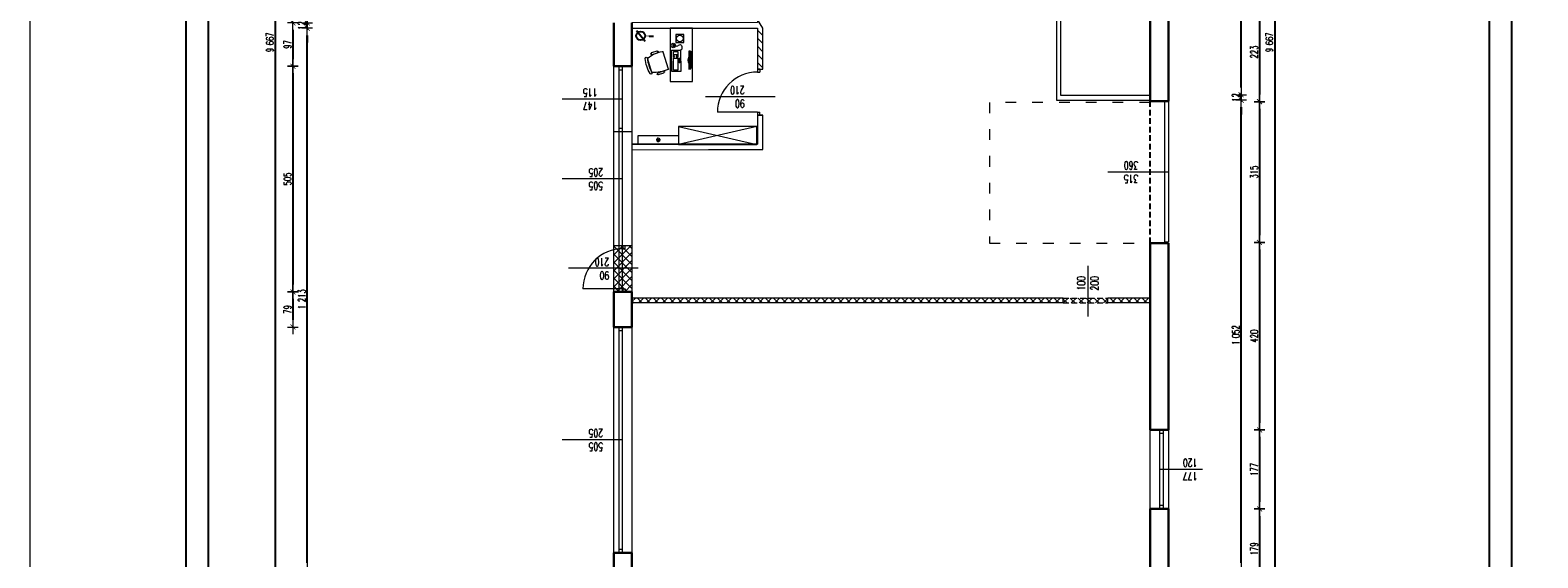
# Model space of a CAD drawing. Header units: millimetres. Extents: x -2948 to 78628, y 64669 to 215420.
# Tile 52 of 256: x 53657 to 57035, y 74375 to 75556. Entities that reach past the tile are written whole.
import ezdxf

# ---------------------------------------------------------------- set-up
doc = ezdxf.new("R2010")
doc.units = ezdxf.units.MM
doc.linetypes.add('ACAD_ISO03W100', pattern=[30, 12, -18])
doc.linetypes.add('HIDDEN', pattern=[9.525, 6.35, -3.175])
for name, color, linetype, lineweight in [('-stolarka', 103, 'Continuous', 13), ('1_OPIS_OKNA', 60, 'Continuous', 13), ('a_meble', 240, 'Continuous', 5), ('meble', 3, 'Continuous', 5), ('NOWE SCIANY', 3, 'Continuous', 13), ('NOWE WYBURZENIA', 1, 'Continuous', 20), ('OPIS', 2, 'Continuous', 13), ('P_WYPOSAZENIE_SANITARNE', 4, 'Continuous', 5), ('POMOC', 1, 'Continuous', 13), ('STOLARKA', 3, 'Continuous', 13), ('stolarka opis', 60, 'Continuous', 13), ('WYMIAR', 5, 'Continuous', 13), ('ŚCIANY', 7, 'Continuous', 30)]:
    doc.layers.add(name, color=color, linetype=linetype, lineweight=lineweight)
doc.layers.add('FORMATKA', color=7, linetype='Continuous')
doc.layers.add('pomocnicza', color=4, linetype='Continuous')
doc.styles.add('style2', font='romans.shx', dxfattribs={"width": 0.7})
doc.dimstyles.new('100', dxfattribs={"dimscale": 80, "dimtxt": 0.2, "dimasz": 0.2, "dimexe": 1.25, "dimexo": 0.625, "dimgap": 0.05, "dimtad": 1, "dimdec": 0, "dimdsep": 46, "dimlunit": 6, "dimtxsty": 'style2', "dimblk1": 'TICK', "dimblk2": 'TICK', "dimsah": 1, "dimcen": 0.2, "dimse1": 1, "dimse2": 1, "dimclrd": 256, "dimclrt": 2, "dimadec": 0, "dimazin": 0, "dimtfac": 1, "dimtdec": 0, "dimtix": 1, "dimtmove": 1, "dimatfit": 0, "dimldrblk": 'DOTSMALL', "dimfxl": 1, "dimtolj": 1, "dimtzin": 0, "dimarcsym": 0})

# ---------------------------------------------------------------- blocks, each defined once
blk = doc.blocks.new('TICK')
at = {"color": 5}
for p, q in [((-1, 0), (1, 0)), ((0, -0.75), (0, 0.75))]:
    blk.add_line(p, q, dxfattribs=at)
at = {"const_width": 0.1}
blk.add_lwpolyline([(-0.35, -0.35), (0.35, 0.35)], dxfattribs=at)
blk = doc.blocks.new('*D801')
at = {"layer": 'Defpoints', "color": 0, "ltscale": 2, "transparency": 16777216}
for p in [(56248.2, 75618.6), (56248.2, 75396.1), (56411.7, 75396.1)]:
    blk.add_point(p, dxfattribs=at)
at = {"layer": 'WYMIAR', "lineweight": -2, "ltscale": 2, "transparency": 16777216}
blk.add_line((56411.7, 75602.6), (56411.7, 75412.1), dxfattribs=at)
at = {"layer": 'WYMIAR', "lineweight": -2, "ltscale": 2, "transparency": 16777216, "xscale": 16, "yscale": 16, "zscale": 16}
for p, rotation in [((56411.7, 75618.6), 90), ((56411.7, 75396.1), 270)]:
    blk.add_blockref('TICK', p, dxfattribs=dict(at, rotation=rotation))
at = {"layer": 'WYMIAR', "color": 2, "ltscale": 2, "transparency": 16777216, "insert": (56399.7, 75507.4), "char_height": 16, "attachment_point": 5, "rotation": 90, "style": 'style2'}
blk.add_mtext('\\A1;223', dxfattribs=at)
blk = doc.blocks.new('_DotSmall')
at = {"layer": 'OPIS', "color": 0, "const_width": 0.5}
blk.add_lwpolyline([(-0.0625, 0, 1), (0.0625, 0, 1)], format="xyb", close=True, dxfattribs=at)
blk = doc.blocks.new('*D802')
at = {"layer": 'Defpoints', "color": 0, "ltscale": 2, "transparency": 16777216}
for p in [(56248.2, 75396.1), (56248.2, 75081.1), (56411.7, 75081.1)]:
    blk.add_point(p, dxfattribs=at)
at = {"layer": 'WYMIAR', "lineweight": -2, "ltscale": 2, "transparency": 16777216}
blk.add_line((56411.7, 75380.1), (56411.7, 75097.1), dxfattribs=at)
at = {"layer": 'WYMIAR', "lineweight": -2, "ltscale": 2, "transparency": 16777216, "xscale": 16, "yscale": 16, "zscale": 16}
for p, rotation in [((56411.7, 75396.1), 90), ((56411.7, 75081.1), 270)]:
    blk.add_blockref('TICK', p, dxfattribs=dict(at, rotation=rotation))
at = {"layer": 'WYMIAR', "color": 2, "ltscale": 2, "transparency": 16777216, "insert": (56399.7, 75238.6), "char_height": 16, "attachment_point": 5, "rotation": 90, "style": 'style2'}
blk.add_mtext('\\A1;315', dxfattribs=at)
blk = doc.blocks.new('*D803')
at = {"layer": 'Defpoints', "color": 0, "ltscale": 2, "transparency": 16777216}
for p in [(56248.2, 75081.1), (56248.2, 74661.6), (56411.7, 74661.6)]:
    blk.add_point(p, dxfattribs=at)
at = {"layer": 'WYMIAR', "lineweight": -2, "ltscale": 2, "transparency": 16777216}
blk.add_line((56411.7, 75065.1), (56411.7, 74677.6), dxfattribs=at)
at = {"layer": 'WYMIAR', "lineweight": -2, "ltscale": 2, "transparency": 16777216, "xscale": 16, "yscale": 16, "zscale": 16}
for p, rotation in [((56411.7, 75081.1), 90), ((56411.7, 74661.6), 270)]:
    blk.add_blockref('TICK', p, dxfattribs=dict(at, rotation=rotation))
at = {"layer": 'WYMIAR', "color": 2, "ltscale": 2, "transparency": 16777216, "insert": (56399.7, 74871.4), "char_height": 16, "attachment_point": 5, "rotation": 90, "style": 'style2'}
blk.add_mtext('\\A1;420', dxfattribs=at)
blk = doc.blocks.new('*D804')
at = {"layer": 'Defpoints', "color": 0, "ltscale": 2, "transparency": 16777216}
for p in [(56248.2, 74661.6), (56248.2, 74484.6), (56411.7, 74484.6)]:
    blk.add_point(p, dxfattribs=at)
at = {"layer": 'WYMIAR', "lineweight": -2, "ltscale": 2, "transparency": 16777216}
blk.add_line((56411.7, 74645.6), (56411.7, 74500.6), dxfattribs=at)
at = {"layer": 'WYMIAR', "lineweight": -2, "ltscale": 2, "transparency": 16777216, "xscale": 16, "yscale": 16, "zscale": 16}
for p, rotation in [((56411.7, 74661.6), 90), ((56411.7, 74484.6), 270)]:
    blk.add_blockref('TICK', p, dxfattribs=dict(at, rotation=rotation))
at = {"layer": 'WYMIAR', "color": 2, "ltscale": 2, "transparency": 16777216, "insert": (56399.7, 74573.1), "char_height": 16, "attachment_point": 5, "rotation": 90, "style": 'style2'}
blk.add_mtext('\\A1;177', dxfattribs=at)
blk = doc.blocks.new('*D805')
at = {"layer": 'Defpoints', "color": 0, "ltscale": 2, "transparency": 16777216}
for p in [(56248.2, 74484.6), (56220.3, 74305.6), (56411.7, 74305.6)]:
    blk.add_point(p, dxfattribs=at)
at = {"layer": 'WYMIAR', "lineweight": -2, "ltscale": 2, "transparency": 16777216}
blk.add_line((56411.7, 74468.6), (56411.7, 74321.6), dxfattribs=at)
at = {"layer": 'WYMIAR', "lineweight": -2, "ltscale": 2, "transparency": 16777216, "xscale": 16, "yscale": 16, "zscale": 16}
for p, rotation in [((56411.7, 74484.6), 90), ((56411.7, 74305.6), 270)]:
    blk.add_blockref('TICK', p, dxfattribs=dict(at, rotation=rotation))
at = {"layer": 'WYMIAR', "color": 2, "ltscale": 2, "transparency": 16777216, "insert": (56399.7, 74395.1), "char_height": 16, "attachment_point": 5, "rotation": 90, "style": 'style2'}
blk.add_mtext('\\A1;179', dxfattribs=at)
blk = doc.blocks.new('*D839')
at = {"layer": 'Defpoints', "color": 0, "ltscale": 2, "transparency": 16777216}
for p in [(54899.8, 75572.6), (54245.7, 75475.6), (54899.8, 75475.6)]:
    blk.add_point(p, dxfattribs=at)
at = {"layer": 'WYMIAR', "lineweight": -2, "ltscale": 2, "transparency": 16777216}
blk.add_line((54245.7, 75556.6), (54245.7, 75491.6), dxfattribs=at)
at = {"layer": 'WYMIAR', "lineweight": -2, "ltscale": 2, "transparency": 16777216, "xscale": 16, "yscale": 16, "zscale": 16}
for p, rotation in [((54245.7, 75572.6), 90), ((54245.7, 75475.6), 270)]:
    blk.add_blockref('TICK', p, dxfattribs=dict(at, rotation=rotation))
at = {"layer": 'WYMIAR', "color": 2, "ltscale": 2, "transparency": 16777216, "insert": (54233.7, 75524.1), "char_height": 16, "attachment_point": 5, "rotation": 90, "style": 'style2'}
blk.add_mtext('\\A1;97', dxfattribs=at)
blk = doc.blocks.new('*D840')
at = {"layer": 'Defpoints', "color": 0, "ltscale": 2, "transparency": 16777216}
for p in [(54899.8, 75475.6), (54245.7, 74970.6), (54899.8, 74970.6)]:
    blk.add_point(p, dxfattribs=at)
at = {"layer": 'WYMIAR', "lineweight": -2, "ltscale": 2, "transparency": 16777216}
blk.add_line((54245.7, 75459.6), (54245.7, 74986.6), dxfattribs=at)
at = {"layer": 'WYMIAR', "lineweight": -2, "ltscale": 2, "transparency": 16777216, "xscale": 16, "yscale": 16, "zscale": 16}
for p, rotation in [((54245.7, 75475.6), 90), ((54245.7, 74970.6), 270)]:
    blk.add_blockref('TICK', p, dxfattribs=dict(at, rotation=rotation))
at = {"layer": 'WYMIAR', "color": 2, "ltscale": 2, "transparency": 16777216, "insert": (54233.7, 75223.1), "char_height": 16, "attachment_point": 5, "rotation": 90, "style": 'style2'}
blk.add_mtext('\\A1;505', dxfattribs=at)
blk = doc.blocks.new('*D841')
at = {"layer": 'Defpoints', "color": 0, "ltscale": 2, "transparency": 16777216}
for p in [(54899.8, 74970.6), (54245.7, 74891.6), (54899.8, 74891.6)]:
    blk.add_point(p, dxfattribs=at)
at = {"layer": 'WYMIAR', "lineweight": -2, "ltscale": 2, "transparency": 16777216}
blk.add_line((54245.7, 74954.6), (54245.7, 74907.6), dxfattribs=at)
at = {"layer": 'WYMIAR', "lineweight": -2, "ltscale": 2, "transparency": 16777216, "xscale": 16, "yscale": 16, "zscale": 16}
for p, rotation in [((54245.7, 74970.6), 90), ((54245.7, 74891.6), 270)]:
    blk.add_blockref('TICK', p, dxfattribs=dict(at, rotation=rotation))
at = {"layer": 'WYMIAR', "color": 2, "ltscale": 2, "transparency": 16777216, "insert": (54233.7, 74931.1), "char_height": 16, "attachment_point": 5, "rotation": 90, "style": 'style2'}
blk.add_mtext('\\A1;79', dxfattribs=at)
blk = doc.blocks.new('*D912')
at = {"layer": 'Defpoints', "color": 0, "ltscale": 2, "transparency": 16777216}
for p in [(56234.2, 80362.6), (56234.2, 70695.6), (56445.8, 70695.6)]:
    blk.add_point(p, dxfattribs=at)
at = {"layer": 'WYMIAR', "lineweight": -2, "ltscale": 2, "transparency": 16777216}
blk.add_line((56445.8, 80346.6), (56445.8, 70711.6), dxfattribs=at)
at = {"layer": 'WYMIAR', "lineweight": -2, "ltscale": 2, "transparency": 16777216, "xscale": 16, "yscale": 16, "zscale": 16}
for p, rotation in [((56445.8, 80362.6), 90), ((56445.8, 70695.6), 270)]:
    blk.add_blockref('TICK', p, dxfattribs=dict(at, rotation=rotation))
at = {"layer": 'WYMIAR', "color": 2, "ltscale": 2, "transparency": 16777216, "insert": (56433.8, 75529.1), "char_height": 16, "attachment_point": 5, "rotation": 90, "style": 'style2'}
blk.add_mtext('\\A1;9\xa0667', dxfattribs=at)
blk = doc.blocks.new('*D915')
at = {"layer": 'Defpoints', "color": 0, "ltscale": 2, "transparency": 16777216}
for p in [(54206.5, 80362.6), (54948.5, 80362.6), (54948.5, 70695.6)]:
    blk.add_point(p, dxfattribs=at)
at = {"layer": 'WYMIAR', "lineweight": -2, "ltscale": 2, "transparency": 16777216}
blk.add_line((54206.5, 70711.6), (54206.5, 80346.6), dxfattribs=at)
at = {"layer": 'WYMIAR', "lineweight": -2, "ltscale": 2, "transparency": 16777216, "xscale": 16, "yscale": 16, "zscale": 16}
for p, rotation in [((54206.5, 80362.6), 90.00020786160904), ((54206.5, 70695.6), 270.0002078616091)]:
    blk.add_blockref('TICK', p, dxfattribs=dict(at, rotation=rotation))
at = {"layer": 'WYMIAR', "color": 2, "ltscale": 2, "transparency": 16777216, "insert": (54194.1, 75529.1), "char_height": 16, "attachment_point": 5, "rotation": 90.0002, "style": 'style2'}
blk.add_mtext('\\A1;9\xa0667', dxfattribs=at)
blk = doc.blocks.new('*D1104')
at = {"layer": 'Defpoints', "color": 0, "ltscale": 2, "transparency": 16777216}
for p in [(54277.7, 75560.6), (55005.5, 75560.6), (55015.9, 74347.6)]:
    blk.add_point(p, dxfattribs=at)
at = {"layer": 'WYMIAR', "lineweight": -2, "ltscale": 2, "transparency": 16777216}
blk.add_line((54277.7, 74363.6), (54277.7, 75544.6), dxfattribs=at)
at = {"layer": 'WYMIAR', "lineweight": -2, "ltscale": 2, "transparency": 16777216, "xscale": 16, "yscale": 16, "zscale": 16}
for p, rotation in [((54277.7, 75560.6), 90), ((54277.7, 74347.6), 270)]:
    blk.add_blockref('TICK', p, dxfattribs=dict(at, rotation=rotation))
at = {"layer": 'WYMIAR', "color": 2, "ltscale": 2, "transparency": 16777216, "insert": (54265.7, 74954.1), "char_height": 16, "attachment_point": 5, "rotation": 90, "style": 'style2'}
blk.add_mtext('\\A1;1\xa0213', dxfattribs=at)
blk = doc.blocks.new('*D1131')
at = {"layer": 'Defpoints', "color": 0, "ltscale": 2, "transparency": 16777216}
for p in [(54277.7, 75572.6), (54990.5, 75572.6), (54990.5, 75560.6)]:
    blk.add_point(p, dxfattribs=at)
at = {"layer": 'WYMIAR', "lineweight": -2, "ltscale": 2, "transparency": 16777216}
for p, q in [((54277.7, 75588.6), (54277.7, 75604.6)), ((54277.7, 75560.6), (54277.7, 75572.6)), ((54277.7, 75544.6), (54277.7, 75528.6))]:
    blk.add_line(p, q, dxfattribs=at)
at = {"layer": 'WYMIAR', "lineweight": -2, "ltscale": 2, "transparency": 16777216, "xscale": 16, "yscale": 16, "zscale": 16}
for p, rotation in [((54277.7, 75572.6), 270), ((54277.7, 75560.6), 90)]:
    blk.add_blockref('TICK', p, dxfattribs=dict(at, rotation=rotation))
at = {"layer": 'WYMIAR', "color": 2, "ltscale": 2, "transparency": 16777216, "insert": (54265.7, 75566.6), "char_height": 16, "attachment_point": 5, "rotation": 90, "style": 'style2'}
blk.add_mtext('\\A1;12', dxfattribs=at)
blk = doc.blocks.new('*D1148')
at = {"layer": 'Defpoints', "color": 0, "ltscale": 2, "transparency": 16777216}
for p in [(56166.5, 75399.6), (56370.7, 75399.6), (56166.5, 74347.6)]:
    blk.add_point(p, dxfattribs=at)
at = {"layer": 'WYMIAR', "lineweight": -2, "ltscale": 2, "transparency": 16777216}
blk.add_line((56370.7, 74363.6), (56370.7, 75383.6), dxfattribs=at)
at = {"layer": 'WYMIAR', "lineweight": -2, "ltscale": 2, "transparency": 16777216, "xscale": 16, "yscale": 16, "zscale": 16}
for p, rotation in [((56370.7, 75399.6), 90), ((56370.7, 74347.6), 270)]:
    blk.add_blockref('TICK', p, dxfattribs=dict(at, rotation=rotation))
at = {"layer": 'WYMIAR', "color": 2, "ltscale": 2, "transparency": 16777216, "insert": (56358.7, 74873.6), "char_height": 16, "attachment_point": 5, "rotation": 90, "style": 'style2'}
blk.add_mtext('\\A1;1\xa0052', dxfattribs=at)
blk = doc.blocks.new('*D1149')
at = {"layer": 'Defpoints', "color": 0, "ltscale": 2, "transparency": 16777216}
for p in [(56166.5, 75411.6), (56370.7, 75411.6), (56166.5, 75399.6)]:
    blk.add_point(p, dxfattribs=at)
at = {"layer": 'WYMIAR', "lineweight": -2, "ltscale": 2, "transparency": 16777216}
for p, q in [((56370.7, 75427.6), (56370.7, 75443.6)), ((56370.7, 75399.6), (56370.7, 75411.6)), ((56370.7, 75383.6), (56370.7, 75367.6))]:
    blk.add_line(p, q, dxfattribs=at)
at = {"layer": 'WYMIAR', "lineweight": -2, "ltscale": 2, "transparency": 16777216, "xscale": 16, "yscale": 16, "zscale": 16}
for p, rotation in [((56370.7, 75411.6), 270), ((56370.7, 75399.6), 90)]:
    blk.add_blockref('TICK', p, dxfattribs=dict(at, rotation=rotation))
at = {"layer": 'WYMIAR', "color": 2, "ltscale": 2, "transparency": 16777216, "insert": (56358.7, 75405.6), "char_height": 16, "attachment_point": 5, "rotation": 90, "style": 'style2'}
blk.add_mtext('\\A1;12', dxfattribs=at)
blk = doc.blocks.new('*D1150')
at = {"layer": 'Defpoints', "color": 0, "ltscale": 2, "transparency": 16777216}
for p in [(56166.5, 75905.6), (56370.7, 75905.6), (56166.5, 75411.6)]:
    blk.add_point(p, dxfattribs=at)
at = {"layer": 'WYMIAR', "lineweight": -2, "ltscale": 2, "transparency": 16777216}
blk.add_line((56370.7, 75427.6), (56370.7, 75889.6), dxfattribs=at)
at = {"layer": 'WYMIAR', "lineweight": -2, "ltscale": 2, "transparency": 16777216, "xscale": 16, "yscale": 16, "zscale": 16}
for p, rotation in [((56370.7, 75905.6), 90), ((56370.7, 75411.6), 270)]:
    blk.add_blockref('TICK', p, dxfattribs=dict(at, rotation=rotation))
at = {"layer": 'WYMIAR', "color": 2, "ltscale": 2, "transparency": 16777216, "insert": (56358.7, 75658.6), "char_height": 16, "attachment_point": 5, "rotation": 90, "style": 'style2'}
blk.add_mtext('\\A1;494', dxfattribs=at)

msp = doc.modelspace()

# ---------------------------------------------------------------- hatches: boundary and pattern name
at = {"layer": 'NOWE SCIANY', "linetype": 'HIDDEN', "ltscale": 2, "true_color": 0x33a319, "transparency": 33554687}
h = msp.add_hatch(dxfattribs=at)
h.set_pattern_fill('ANSI31', color=84, scale=4)
h.set_pattern_definition([(135, (24138.385, -24138.12), (-8.9802561, -8.9802561), [])])
h.paths.add_polyline_path([(55286.5, 75561), (55286.9, 75468.8), (55298.9, 75468.8), (55298.5, 75561)])
at = {"layer": 'NOWE SCIANY', "linetype": 'HIDDEN', "ltscale": 2, "true_color": 0xdb0000, "transparency": 33554687}
h = msp.add_hatch(dxfattribs=at)
h.set_pattern_fill('ANSI37', color=12, scale=4)
h.set_pattern_definition([(135, (24234.67, -23513.256), (-8.9802561, -8.9802561), []), (225, (24234.67, -23513.256), (8.9802561, -8.9802561), [])])
h.paths.add_polyline_path([(54964.5, 75073.6), (54964.5, 74970.6), (55005.5, 74970.6), (55005.5, 75073.6)])
at = {"layer": 'NOWE SCIANY', "ltscale": 2, "true_color": 0xdb0000, "transparency": 33554687}
h = msp.add_hatch(dxfattribs=at)
h.set_pattern_fill('ANSI37', color=12, scale=4)
h.set_pattern_definition([(135, (17962.765, -27595.734), (-8.9802561, -8.9802561), []), (225, (17962.765, -27595.734), (8.9802561, -8.9802561), [])])
h.paths.add_polyline_path([(56071.5, 74956.6), (56071.5, 74945.6), (56166.5, 74945.6), (56166.5, 74956.6)])
h.paths.add_polyline_path([(55971.5, 74956.6), (55971.5, 74945.6), (56027.4, 74945.6), (56027.4, 74956.6)])
h.paths.add_polyline_path([(56027.4, 74956.6), (56027.4, 74945.6), (56071.5, 74945.6), (56071.5, 74956.6)])
h.paths.add_polyline_path([(55005.5, 74956.6), (55005.5, 74945.6), (55971.5, 74945.6), (55971.5, 74956.6)])

# ---------------------------------------------------------------- linework, layer by layer
at = {"layer": '-stolarka'}
for p, q in [((56187.5, 74661.6), (56187.5, 74484.6)), ((56195.5, 74653.6), (56187.5, 74653.6)), ((56195.5, 74661.6), (56195.5, 74484.6)), ((56195.5, 74492.6), (56187.5, 74492.6))]:
    msp.add_line(p, q, dxfattribs=at)
at = {"layer": '-stolarka', "ltscale": 2}
msp.add_lwpolyline([(56199.5, 75081.6), (56199.5, 75396.6), (56207.5, 75396.6), (56207.5, 75081.6)], close=True, dxfattribs=at)
for p, q in [((55015.3, 75555.6), (55035, 75531.4)), ((55043.9, 75543.1), (55053.8, 75543.1))]:
    msp.add_line(p, q)
msp.add_circle((55024.9, 75543.5), 10)
msp.add_solid([(55043.9, 75541.8), (55043.9, 75544.4), (55036, 75543.1)])
at = {"layer": '1_OPIS_OKNA'}
for p, q in [((54984.5, 75223.1), (54848.9, 75223.1)), ((54984.5, 74639.1), (54848.9, 74639.1)), ((56283.8, 74573.1), (56187.5, 74573.1))]:
    msp.add_line(p, q, dxfattribs=at)
at = {"layer": 'a_meble'}
for points in [[(55140.9, 75513.6), (55140.9, 75561), (55090.9, 75561), (55090.9, 75441), (55140.9, 75441.1), (55140.9, 75513.6)], [(55102.1, 75519), (55098.1, 75518.9), (55098, 75524.9), (55101.9, 75525.1)], [(55103, 75522.1), (55098, 75521.9), (55103, 75522.3)], [(55103.1, 75522.5), (55103.9, 75520.8), (55105.6, 75520), (55107.9, 75521), (55110.1, 75522.6), (55114.4, 75523.8), (55116.1, 75522.1), (55116.9, 75519.5), (55116.9, 75513.8), (55115.6, 75511.9), (55113.2, 75511.3)], [(55074.9, 75507.5), (55086.8, 75470)], [(55111.1, 75493.8), (55112.9, 75493.8)], [(55112.9, 75493.8), (55113, 75492), (55111.1, 75491.9), (55111.1, 75493.8)], [(55133.6, 75468.1), (55133.4, 75509.7), (55135.7, 75509.7), (55135.9, 75468.2)], [(55139.4, 75470.5), (55139.2, 75507.4), (55135.7, 75508.5)]]:
    msp.add_lwpolyline(points, dxfattribs=at)
for points in [[(55122, 75528.8), (55122, 75546.3), (55103.4, 75546.4), (55103.4, 75528.8)], [(55094.6, 75463.7), (55094.4, 75511.2), (55114.4, 75511.3), (55114.6, 75463.8)], [(55098.2, 75508.8), (55108.2, 75508.8), (55108.2, 75501.3), (55098.2, 75501.3)], [(55099.5, 75498.1), (55100.7, 75498.1), (55100.7, 75496.9), (55099.5, 75496.9), (55099.5, 75495), (55098.3, 75495), (55098.2, 75500), (55099.5, 75500)], [(55098.4, 75466.3), (55098.3, 75493.8), (55108.3, 75493.8), (55108.4, 75466.3)], [(55108.3, 75495.1), (55105.8, 75495), (55105.7, 75500), (55108.2, 75500.1)], [(55111.1, 75490.1), (55111.1, 75491.9), (55113, 75492), (55113, 75490.1)], [(55111.1, 75488.2), (55111.1, 75490.1), (55113, 75490.1), (55113, 75488.2)], [(55113, 75486.3), (55111.1, 75486.3), (55111.1, 75488.2), (55113, 75488.2)], [(55111.1, 75483.2), (55111.1, 75485.1), (55113, 75485.1), (55113, 75483.2)]]:
    msp.add_lwpolyline(points, close=True, dxfattribs=at)
for points in [[(55087, 75470, -0.401573), (55086.3, 75468.5, -0.132972), (55050.2, 75461.5, -1), (55045.9, 75458.9, -0.112252), (55035.1, 75492.8, -1), (55040.1, 75493.2, 0.112252), (55050.2, 75461.5), (55040.1, 75493.2, -0.132972), (55073.5, 75508.4, -0.401573), (55075.1, 75507.6)], [(55048.8, 75502.8, 0.414214), (55050.4, 75502), (55062.3, 75505.8, 0.414214), (55063.1, 75507.3), (55062.7, 75508.5), (55063.6, 75508.8, -0.414214), (55064, 75508.6), (55064.2, 75508, -0.414214), (55064, 75507.6), (55063.1, 75507.3), (55062.7, 75508.5, 0.414214), (55061.1, 75509.3), (55049.2, 75505.5, 0.414214), (55048.4, 75504), (55048.8, 75502.8), (55047.9, 75502.5, -0.414214), (55047.5, 75502.7), (55047.3, 75503.3, -0.414214), (55047.5, 75503.7), (55048.4, 75504)], [(55133.6, 75480.9, -0.234116), (55133.5, 75496.9)], [(55063.3, 75457.5), (55062.4, 75457.2, -0.414214), (55062, 75457.4), (55061.8, 75458, -0.414214), (55062, 75458.4), (55062.9, 75458.7), (55063.3, 75457.5, 0.414214), (55064.8, 75456.7), (55076.7, 75460.5, 0.414214), (55077.6, 75462.1), (55077.2, 75463.3), (55078.1, 75463.6, -0.414214), (55078.5, 75463.4), (55078.6, 75462.8, -0.414214), (55078.4, 75462.4), (55077.6, 75462.1), (55077.2, 75463.3, 0.414214), (55075.6, 75464.1), (55063.7, 75460.3, 0.414214), (55062.9, 75458.7)]]:
    msp.add_lwpolyline(points, format="xyb", dxfattribs=at)
for centre, radius in [((55112.7, 75537.6), 7.23), ((55098, 75521.9), 5)]:
    msp.add_circle(centre, radius, dxfattribs=at)
at = {"layer": 'FORMATKA', "ltscale": 2}
for points in [[(56976.3, 80804.3), (56976.3, 70304.3), (54006.3, 70304.3), (54006.3, 80804.3)], [(54056.3, 70354.3), (54056.3, 80749.3), (56926.3, 80749.3), (56926.3, 70354.3)]]:
    msp.add_lwpolyline(points, close=True, dxfattribs=at)
at = {"layer": 'meble'}
msp.add_line((55109.5, 75340.6), (55285.5, 75300.6), dxfattribs=at)
msp.add_lwpolyline([(55285.5, 75340.6), (55109.5, 75300.6)], dxfattribs=at)
msp.add_lwpolyline([(55285.5, 75340.6), (55109.5, 75340.6), (55109.5, 75300.6), (55285.5, 75300.6)], close=True, dxfattribs=at)
at = {"layer": 'NOWE SCIANY', "color": 84, "true_color": 0x33a319}
for p, q in [((54964.5, 75333.3), (54964.5, 75475.6)), ((54976.5, 75328.6), (54976.5, 75475.6)), ((54976.5, 75328.6), (54976.5, 75475.6)), ((54976.5, 75328.6), (54976.5, 75475.6)), ((54976.5, 75467.6), (54984.5, 75467.6)), ((54984.5, 75328.6), (54984.5, 75475.6)), ((55005.5, 75475.6), (55005.5, 75333.3)), ((54984.5, 75402.1), (54848.9, 75402.1)), ((54976.5, 75336.9), (54984.5, 75336.9))]:
    msp.add_line(p, q, dxfattribs=at)
at = {"layer": 'NOWE SCIANY'}
for p, q in [((55286.5, 75468.8), (55286.5, 75462.3)), ((55286.9, 75462.3), (55291.9, 75462.3)), ((55292.9, 75462.3), (55292.9, 75468.8)), ((55326.5, 75407.2), (55170, 75407.2)), ((55286.9, 75372.3), (55291.9, 75372.3)), ((55286.9, 75372.3), (55286.9, 75365.8)), ((55291.9, 75365.8), (55291.9, 75372.3)), ((54985.5, 75067.1), (54985.5, 75073.6)), ((54985.5, 75067.1), (54990.5, 75067.1)), ((54985.5, 74977.1), (54990.5, 74977.1)), ((54985.5, 74970.6), (54985.5, 74977.1))]:
    msp.add_line(p, q, dxfattribs=at)
at = {"layer": 'NOWE SCIANY', "color": 12, "ltscale": 2, "true_color": 0xdb0000}
for p, q in [((55286.9, 75372.3), (55196.9, 75372.3)), ((54985.5, 74977.1), (54895.5, 74977.1))]:
    msp.add_line(p, q, dxfattribs=at)
at = {"layer": 'NOWE SCIANY', "color": 3}
msp.add_line((54862.9, 75023.9), (55019.5, 75023.9), dxfattribs=at)
at = {"layer": 'NOWE SCIANY'}
for points in [[(56166.5, 75917.6), (56166.5, 75917.6), (55956.5, 75917.6), (55956.5, 75399.6), (56166.5, 75399.6)], [(55966.5, 75409.6), (55966.5, 75907.6)], [(55291.9, 75468.8), (55286.9, 75468.8), (55298.9, 75468.8)], [(56166.5, 75409.6), (55966.5, 75409.6)], [(55286.5, 75300.6), (55005.5, 75300.6), (55005.5, 75288.6), (55177.1, 75289)], [(55005.5, 75073.6), (54964.5, 75073.6)], [(54985.5, 74970.6), (54964.5, 74970.6), (55005.5, 74970.6)]]:
    msp.add_lwpolyline(points, dxfattribs=at)
at = {"layer": 'NOWE SCIANY', "ltscale": 2}
for points in [[(55286.9, 75468.8), (55298.9, 75468.8), (55298.5, 75561), (55286.5, 75580.1), (55286.5, 75573), (55005.5, 75572.6), (55005.5, 75560.6), (55286.5, 75561), (55286.9, 75468.8)], [(55005.5, 75288.6), (55298.5, 75289), (55298.9, 75365.8), (55286.9, 75365.8), (55287, 75300.7), (55005.5, 75300.7)], [(55286.9, 75365.8), (55298.9, 75365.8), (55298.9, 75365.8)], [(55177.1, 75289), (55298.5, 75289)], [(54990.5, 75067.1), (54990.5, 75073.6)], [(54990.5, 74977.1), (54990.5, 74970.2)]]:
    msp.add_lwpolyline(points, dxfattribs=at)
at = {"layer": 'NOWE SCIANY', "linetype": 'ACAD_ISO03W100', "ltscale": 2}
msp.add_lwpolyline([(56166.5, 75394.6), (55806.5, 75394.6), (55806.5, 75079.6), (56166.5, 75079.6)], dxfattribs=at)
at = {"layer": 'NOWE SCIANY', "lineweight": 5}
msp.add_lwpolyline([(55291.9, 75365.8), (55297.9, 75365.8), (55286.9, 75365.8)], dxfattribs=at)
at = {"layer": 'NOWE SCIANY', "color": 84, "true_color": 0x33a319}
msp.add_lwpolyline([(55005.5, 75328.6), (54964.5, 75328.6)], dxfattribs=at)
at = {"layer": 'NOWE SCIANY', "color": 12, "ltscale": 2, "true_color": 0xdb0000}
for centre in [(55286.9, 75372.3), (54985.5, 74977.1)]:
    msp.add_arc(centre, 90, 90, 180, dxfattribs=at)
at = {"layer": 'NOWE WYBURZENIA'}
msp.add_line((56027.4, 74915.3), (56027.4, 75029), dxfattribs=at)
at = {"layer": 'NOWE WYBURZENIA', "ltscale": 2}
for p, q in [((55971.5, 74956.6), (55005.5, 74956.6)), ((55971.5, 74945.6), (55005.5, 74945.6)), ((55971.5, 74945.6), (55971.5, 74956.6)), ((56071.5, 74945.6), (56071.5, 74956.6)), ((56166.5, 74956.6), (56071.5, 74956.6)), ((56166.5, 74945.6), (56071.5, 74945.6))]:
    msp.add_line(p, q, dxfattribs=at)
at = {"layer": 'NOWE WYBURZENIA', "linetype": 'HIDDEN', "ltscale": 2}
for p, q in [((55971.5, 74956.6), (56071.5, 74956.6)), ((55971.5, 74945.6), (56071.5, 74945.6))]:
    msp.add_line(p, q, dxfattribs=at)
at = {"layer": 'P_WYPOSAZENIE_SANITARNE', "ltscale": 2}
msp.add_lwpolyline([(55109.5, 75300.7), (55019.5, 75300.7), (55019.5, 75320.7), (55109.5, 75320.7)], close=True, dxfattribs=at)
at = {"layer": 'P_WYPOSAZENIE_SANITARNE', "linetype": 'HIDDEN', "ltscale": 2}
for points in [[(55064.5, 75310.7), (55059.5, 75310.7), (55069.5, 75310.7), (55064.5, 75310.7)], [(55064.5, 75310.7), (55068, 75307.2), (55060.9, 75314.2)], [(55064.5, 75310.7), (55060.9, 75307.2), (55068, 75314.2), (55064.5, 75310.7)], [(55064.5, 75310.7), (55064.5, 75305.7), (55064.5, 75315.7)]]:
    msp.add_lwpolyline(points, dxfattribs=at)
at = {"layer": 'POMOC'}
for p, q in [((54964.5, 74970.6), (54964.5, 75475.6)), ((54964.5, 74970.6), (54964.5, 75475.6)), ((55005.5, 75475.6), (55005.5, 74970.6)), ((55005.5, 75475.6), (55005.5, 74970.6)), ((54964.5, 74386.6), (54964.5, 74891.6)), ((55005.5, 74891.6), (55005.5, 74386.6)), ((56166.5, 74484.6), (56166.5, 74661.6)), ((56207.5, 74661.6), (56207.5, 74484.6))]:
    msp.add_line(p, q, dxfattribs=at)
at = {"layer": 'pomocnicza', "linetype": 'HIDDEN', "ltscale": 2}
msp.add_line((56166.5, 75079.6), (56166.5, 75397.6), dxfattribs=at)
msp.add_line((56166.5, 75079.6), (56166.5, 75397.6), dxfattribs=at)
at = {"layer": 'STOLARKA'}
for p, q in [((54976.5, 74970.6), (54976.5, 75475.6)), ((54976.5, 74970.6), (54976.5, 75475.6)), ((54984.5, 74970.6), (54984.5, 75475.6)), ((54984.5, 74970.6), (54984.5, 75475.6)), ((54976.5, 74978.6), (54984.5, 74978.6)), ((54976.5, 74386.6), (54976.5, 74891.6)), ((54976.5, 74883.6), (54984.5, 74883.6)), ((54984.5, 74386.6), (54984.5, 74891.6)), ((54976.5, 74394.6), (54984.5, 74394.6))]:
    msp.add_line(p, q, dxfattribs=at)
at = {"layer": 'stolarka opis'}
msp.add_line((56207.5, 75238.6), (56071.9, 75238.6), dxfattribs=at)
msp.add_line((56207.5, 75238.6), (56071.9, 75238.6), dxfattribs=at)
msp.add_line((56207.5, 75238.6), (56071.9, 75238.6), dxfattribs=at)
at = {"layer": 'WYMIAR', "color": 3, "ltscale": 2}
msp.add_lwpolyline([(53656.9, 67081), (53656.9, 215419.6), (59571.3, 215419.6), (59571.3, 67081)], close=True, dxfattribs=at)
at = {"layer": 'ŚCIANY', "ltscale": 2}
for p, q in [((56166.5, 75397.6), (56166.5, 75772.6)), ((56207.5, 75397.6), (56207.5, 75772.6)), ((54964.5, 75475.6), (54964.5, 75572.6)), ((55005.5, 75475.6), (55005.5, 75572.6)), ((54999.5, 75475.6), (54964.5, 75475.6)), ((55005.5, 75475.6), (54964.5, 75475.6)), ((56207.5, 75397.6), (56166.5, 75397.6)), ((56166.5, 74661.6), (56166.5, 75079.6)), ((56207.5, 75079.6), (56166.5, 75079.6)), ((56207.5, 74661.6), (56207.5, 75079.6)), ((54964.5, 74891.6), (54964.5, 74970.6)), ((54999.5, 74970.6), (54964.5, 74970.6)), ((55005.5, 74970.6), (54964.5, 74970.6)), ((54999.5, 74970.6), (54964.5, 74970.6)), ((55005.5, 74970.6), (54964.5, 74970.6)), ((55005.5, 74891.6), (55005.5, 74970.6)), ((55005.5, 74966.6), (55005.5, 74970.6)), ((54999.5, 74891.6), (54964.5, 74891.6)), ((55005.5, 74891.6), (54964.5, 74891.6)), ((56207.5, 74661.6), (56166.5, 74661.6)), ((56166.5, 74347.6), (56166.5, 74484.6)), ((56207.5, 74484.6), (56166.5, 74484.6)), ((56207.5, 74216.6), (56207.5, 74484.6)), ((54964.5, 74305.6), (54964.5, 74386.6)), ((54999.5, 74386.6), (54964.5, 74386.6)), ((55005.5, 74386.6), (54964.5, 74386.6)), ((55005.5, 74347.6), (55005.5, 74386.6))]:
    msp.add_line(p, q, dxfattribs=at)

# ---------------------------------------------------------------- texts
at = {"layer": '1_OPIS_OKNA', "ltscale": 0.2, "char_height": 18, "width": 280.137, "attachment_point": 1, "rotation": 179.9915, "style": 'style2'}
for s, insert in [('505\\P205', (54940.7, 75198.9)), ('505\\P205', (54940.7, 74614.9)), ('177\\P120', (56272.5, 74548.9))]:
    msp.add_mtext(s, dxfattribs=dict(at, insert=insert))
at = {"layer": 'NOWE SCIANY', "color": 84, "ltscale": 0.2, "true_color": 0x33a319, "insert": (54928.1, 75377.9), "char_height": 18, "width": 280.137, "attachment_point": 1, "rotation": 179.9915, "style": 'style2'}
msp.add_mtext('147\\P115', dxfattribs=at)
at = {"layer": 'NOWE SCIANY', "linetype": 'Continuous', "ltscale": 0.2, "insert": (55258, 75382.7), "char_height": 18, "width": 280.137, "attachment_point": 1, "rotation": 179.9915, "style": 'style2'}
msp.add_mtext('90\\P210', dxfattribs=at)
at = {"layer": 'NOWE SCIANY', "color": 3, "linetype": 'Continuous', "ltscale": 0.2, "insert": (54954.3, 75046.1), "char_height": 18, "width": 280.137, "attachment_point": 7, "rotation": 180.2648, "style": 'style2'}
msp.add_mtext('90\\P210', dxfattribs=at)
at = {"layer": 'NOWE WYBURZENIA', "linetype": 'Continuous', "ltscale": 0.2, "insert": (56003.2, 74973.4), "char_height": 18, "width": 280.137, "attachment_point": 1, "rotation": 89.9915, "style": 'style2'}
msp.add_mtext('100\\P200', dxfattribs=at)
at = {"layer": 'stolarka opis', "linetype": 'Continuous', "ltscale": 0.2, "insert": (56140.1, 75214.4), "char_height": 18, "width": 280.137, "attachment_point": 1, "rotation": 179.9915, "style": 'style2'}
msp.add_mtext('315\\P360', dxfattribs=at)
msp.add_mtext('315\\P360', dxfattribs=at)
msp.add_mtext('315\\P360', dxfattribs=at)

# ---------------------------------------------------------------- dimensions: what is measured, and where the dimension line sits
at = {"layer": 'WYMIAR', "ltscale": 2}
dim = msp.add_linear_dim(base=(54206.5, 80362.6), p1=(54948.5, 70695.6), p2=(54948.5, 80362.6), angle=90.0002, dimstyle='100', dxfattribs=at)
dim.commit()
dim.dimension.update_dxf_attribs({"geometry": '*D915', "text_midpoint": (54206.1, 75529.1), "dimtype": 161})
for base, p1, p2, picture, middle in [((56445.8, 70695.6), (56234.2, 80362.6), (56234.2, 70695.6), '*D912', (56433.8, 75529.1)), ((56370.7, 75905.6), (56166.5, 75411.6), (56166.5, 75905.6), '*D1150', (56358.7, 75658.6)), ((56411.7398049, 75396.1447003), (56248.169202, 75618.6447003), (56248.169202, 75396.1447003), '*D801', (56399.7398049, 75507.3947003)), ((54245.7, 75475.6), (54899.8, 75572.6), (54899.8, 75475.6), '*D839', (54233.7, 75524.1)), ((54277.7, 75572.6), (54990.5, 75560.6), (54990.5, 75572.6), '*D1131', (54265.7, 75566.6)), ((54277.7, 75560.6), (55015.9, 74347.6), (55005.5, 75560.6), '*D1104', (54265.7, 74954.1)), ((54245.7, 74970.6), (54899.8, 75475.6), (54899.8, 74970.6), '*D840', (54233.7, 75223.1)), ((56370.7, 75411.6), (56166.5, 75399.6), (56166.5, 75411.6), '*D1149', (56358.7, 75405.6)), ((56370.7, 75399.6), (56166.5, 74347.6), (56166.5, 75399.6), '*D1148', (56358.7, 74873.6)), ((56411.7, 75081.1), (56248.2, 75396.1), (56248.2, 75081.1), '*D802', (56399.7, 75238.6)), ((56411.7398049, 74661.6447003), (56248.169202, 75081.1447003), (56248.169202, 74661.6447003), '*D803', (56399.7398049, 74871.3947003)), ((54245.7, 74891.6), (54899.8, 74970.6), (54899.8, 74891.6), '*D841', (54233.7, 74931.1)), ((56411.7, 74484.6), (56248.2, 74661.6), (56248.2, 74484.6), '*D804', (56399.7, 74573.1)), ((56411.7, 74305.6), (56248.2, 74484.6), (56220.3, 74305.6), '*D805', (56399.7, 74395.1))]:
    dim = msp.add_linear_dim(base=base, p1=p1, p2=p2, angle=90, dimstyle='100', dxfattribs=at)
    dim.commit()
    dim.dimension.update_dxf_attribs({"geometry": picture, "text_midpoint": middle})

doc.saveas('drawing.dxf')
